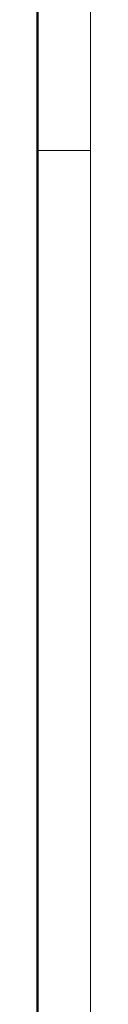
# Model space of a CAD drawing. Header units: millimetres. Extents: x 0 to 594, y 0 to 420.
# Tile 12 of 14: x 589 to 594, y 130 to 222. Entities that reach past the tile are written whole.
import ezdxf

# ---------------------------------------------------------------- set-up
doc = ezdxf.new("R2010")
doc.units = ezdxf.units.MM
doc.layers.add('ОСЕВЫЕ', color=7, linetype='Continuous')
doc.layers.add('ОСНОВНОЙ', color=7, linetype='Continuous', lineweight=25)

msp = doc.modelspace()

# ---------------------------------------------------------------- linework, layer by layer
at = {"color": 7, "linetype": 'Continuous', "lineweight": 50}
msp.add_line((589, 5), (589, 415), dxfattribs=at)
at = {"layer": 'ОСЕВЫЕ', "lineweight": 18}
msp.add_line((594, 420), (594, 0), dxfattribs=at)
at = {"layer": 'ОСНОВНОЙ', "linetype": 'Continuous', "lineweight": 18}
for p, q in [((589, 415), (589, 5)), ((589.001, 210), (588.999, 210)), ((589, 210), (594, 210))]:
    msp.add_line(p, q, dxfattribs=at)

doc.saveas('drawing.dxf')
